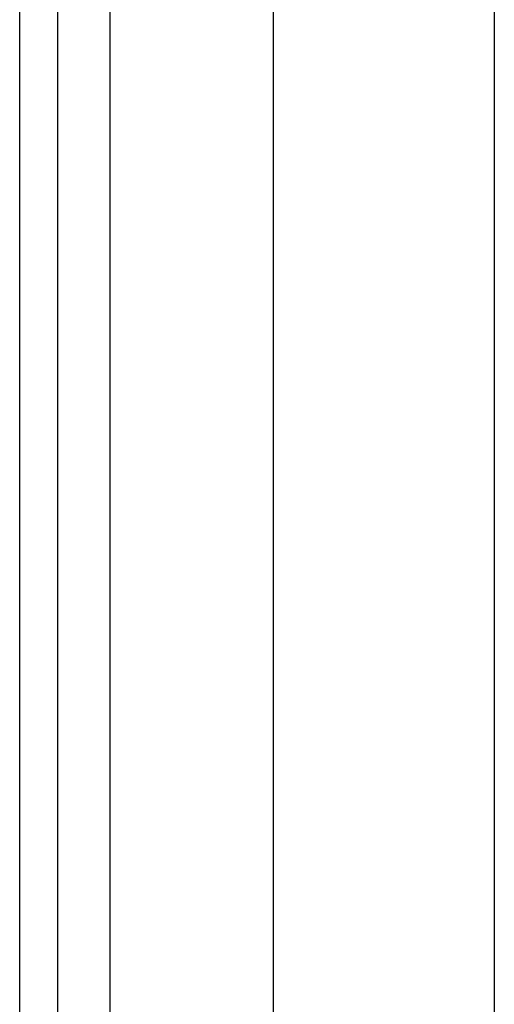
# Model space of a CAD drawing. Header units: inches. Extents: x 10 to 196, y 10 to 109.
# Tile 23 of 239: x 10.346 to 11.191, y 25.811 to 27.564. Entities that reach past the tile are written whole.
import ezdxf

# ---------------------------------------------------------------- set-up
doc = ezdxf.new("R2010")
doc.units = ezdxf.units.IN
doc.header["$MEASUREMENT"] = 0
doc.layers.add('Visible Edges(ANSI)', color=7, linetype='Continuous', lineweight=25)
doc.layers.add('Visible Tangent Edges(ANSI)', color=7, linetype='Continuous', lineweight=25)

msp = doc.modelspace()

# ---------------------------------------------------------------- linework, layer by layer
at = {"layer": 'Visible Edges(ANSI)'}
for p, q in [((10.3457, 77.085), (10.3457, 17.604)), ((10.4137, 17.604), (10.4137, 77.085)), ((10.7977, 22.0759), (10.7977, 46.9621)), ((11.1914, 46.9612), (11.1914, 22.0769))]:
    msp.add_line(p, q, dxfattribs=at)
at = {"layer": 'Visible Tangent Edges(ANSI)'}
msp.add_line((10.5067, 17.604), (10.5067, 77.085), dxfattribs=at)

doc.saveas('drawing.dxf')
